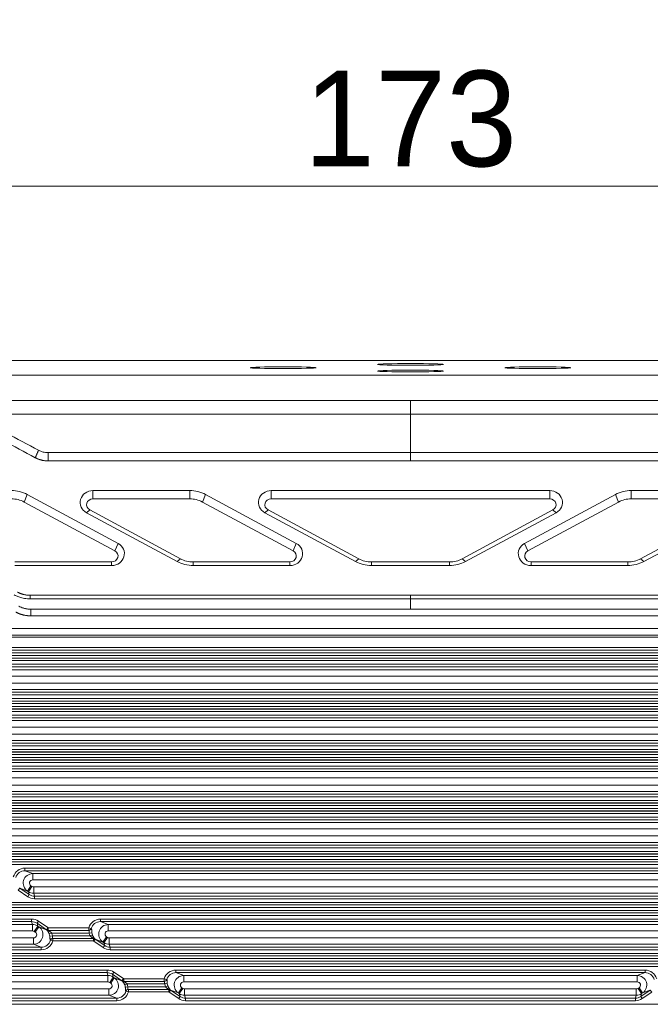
# Model space of a CAD drawing. Header units: millimetres. Extents: x 990 to 1809, y 0 to 562.
# Tile 87 of 256: x 1253 to 1303, y 351 to 428. Entities that reach past the tile are written whole.
import ezdxf

# ---------------------------------------------------------------- set-up
doc = ezdxf.new("R2010")
doc.units = ezdxf.units.MM
doc.layers.get('Defpoints').update_dxf_attribs({"lineweight": 18})
doc.layers.add('1', color=7, linetype='Continuous', true_color=0xffffff)
doc.layers.add('7标注层', color=4, linetype='Continuous', lineweight=18)
doc.styles.add('3.0', font='txt', dxfattribs={"height": 7.5})
doc.dimstyles.new('ISO-3.0', dxfattribs={"dimtxt": 7.5, "dimasz": 7.5, "dimexe": 4.5, "dimexo": 1.5, "dimgap": 1.5, "dimtad": 1, "dimdsep": 46, "dimtxsty": '3.0', "dimcen": 7.5, "dimclrd": 256, "dimclre": 256, "dimclrt": 256, "dimadec": 1, "dimazin": 0, "dimtp": 2e-09, "dimtm": 1.1e-09, "dimtfac": 1, "dimtmove": 0, "dimatfit": 3, "dimfxl": 1, "dimtolj": 1, "dimlwd": -1, "dimlwe": -1, "dimarcsym": 0})

# ---------------------------------------------------------------- blocks, each defined once
blk = doc.blocks.new('*D53')
at = {"layer": '7标注层', "transparency": 16777216}
for p, q in [((1180.42, 401.112), (1180.42, 434.155)), ((1387.42, 400.112), (1387.42, 434.155)), ((1187.92, 429.655), (1379.92, 429.655))]:
    blk.add_line(p, q, dxfattribs=at)
for points in [[(1187.92, 430.905), (1187.92, 428.405), (1180.42, 429.655)], [(1379.92, 430.905), (1379.92, 428.405), (1387.42, 429.655)]]:
    blk.add_solid(points, dxfattribs=at)
at = {"layer": 'Defpoints', "color": 0, "transparency": 16777216}
for p in [(1387.42, 429.655), (1180.42, 399.612), (1387.42, 398.612)]:
    blk.add_point(p, dxfattribs=at)
at = {"layer": '7标注层', "transparency": 16777216, "insert": (1285.183, 434.905), "char_height": 7.5, "attachment_point": 5, "style": '3.0'}
blk.add_mtext('\\A1;207', dxfattribs=at)
blk = doc.blocks.new('*D54')
at = {"layer": '7标注层', "transparency": 16777216}
for p, q in [((1197.421, 393.701), (1197.421, 419.863)), ((1370.421, 392.962), (1370.421, 419.863)), ((1204.921, 415.363), (1362.921, 415.363))]:
    blk.add_line(p, q, dxfattribs=at)
for points in [[(1204.921, 416.613), (1204.921, 414.113), (1197.421, 415.363)], [(1362.921, 416.613), (1362.921, 414.113), (1370.421, 415.363)]]:
    blk.add_solid(points, dxfattribs=at)
at = {"layer": 'Defpoints', "color": 0, "transparency": 16777216}
for p in [(1370.421, 415.363), (1197.421, 392.201), (1370.421, 391.462)]:
    blk.add_point(p, dxfattribs=at)
at = {"layer": '7标注层', "transparency": 16777216, "insert": (1283.921, 420.613), "char_height": 7.5, "attachment_point": 5, "style": '3.0'}
blk.add_mtext('\\A1;173', dxfattribs=at)

msp = doc.modelspace()

# ---------------------------------------------------------------- linework, layer by layer
at = {"layer": '1', "color": 7, "linetype": 'Continuous', "lineweight": 18}
for p, q in [((1183.42, 401.685), (1384.42, 401.685)), ((1384.42, 400.533), (1183.42, 400.533)), ((1384.42, 398.533), (1183.42, 398.533)), ((1283.921, 397.451), (1283.921, 398.533)), ((1253.581, 390.57), (1253.831, 391.155)), ((1253.831, 391.155), (1260.953, 387.322)), ((1258.983, 390.82), (1258.983, 391.467)), ((1258.983, 391.467), (1266.581, 391.467)), ((1266.581, 390.82), (1266.581, 391.467)), ((1267.831, 391.155), (1267.581, 390.57)), ((1267.831, 391.155), (1274.953, 387.322)), ((1272.983, 390.82), (1272.983, 391.467)), ((1272.983, 391.467), (1294.858, 391.467)), ((1292.888, 387.322), (1300.01, 391.155)), ((1294.858, 390.82), (1294.858, 391.467)), ((1300.26, 390.57), (1300.01, 391.155)), ((1301.26, 390.82), (1301.26, 391.467)), ((1301.26, 391.467), (1308.858, 391.467)), ((1253.581, 390.57), (1260.703, 386.737)), ((1258.983, 390.82), (1266.581, 390.82)), ((1267.581, 390.57), (1274.703, 386.737)), ((1272.983, 390.82), (1294.858, 390.82)), ((1293.138, 386.737), (1300.26, 390.57)), ((1301.26, 390.82), (1308.858, 390.82)), ((1258.733, 389.95), (1258.483, 389.728)), ((1265.605, 385.895), (1258.483, 389.728)), ((1265.855, 386.117), (1258.733, 389.95)), ((1272.733, 389.95), (1272.483, 389.728)), ((1279.605, 385.895), (1272.483, 389.728)), ((1279.855, 386.117), (1272.733, 389.95)), ((1295.108, 389.95), (1287.986, 386.117)), ((1295.358, 389.728), (1288.236, 385.895)), ((1295.358, 389.728), (1295.108, 389.95)), ((1309.108, 389.95), (1301.986, 386.117)), ((1309.358, 389.728), (1302.236, 385.895)), ((1260.703, 386.737), (1260.953, 387.322)), ((1274.953, 387.322), (1274.703, 386.737)), ((1293.138, 386.737), (1292.888, 387.322)), ((1260.453, 385.868), (1252.855, 385.868)), ((1260.453, 385.583), (1252.855, 385.583)), ((1260.453, 385.583), (1260.453, 385.868)), ((1265.855, 386.117), (1265.605, 385.895)), ((1274.453, 385.868), (1266.855, 385.868)), ((1266.855, 385.583), (1266.855, 385.868)), ((1274.453, 385.583), (1266.855, 385.583)), ((1274.453, 385.583), (1274.453, 385.868)), ((1279.855, 386.117), (1279.605, 385.895)), ((1286.986, 385.868), (1280.855, 385.868)), ((1280.855, 385.583), (1280.855, 385.868)), ((1286.986, 385.583), (1280.855, 385.583)), ((1286.986, 385.583), (1286.986, 385.868)), ((1288.236, 385.895), (1287.986, 386.117)), ((1300.986, 385.868), (1293.388, 385.868)), ((1293.388, 385.583), (1293.388, 385.868)), ((1300.986, 385.583), (1293.388, 385.583)), ((1300.986, 385.583), (1300.986, 385.868)), ((1302.236, 385.895), (1301.986, 386.117)), ((1254.104, 382.159), (1254.103, 382.156)), ((1254.103, 382.156), (1313.738, 382.156)), ((1313.738, 381.638), (1254.103, 381.638)), ((1244.191, 380.638), (1323.65, 380.638)), ((1244.152, 379.963), (1323.689, 379.963)), ((1323.65, 380.121), (1244.191, 380.121)), ((1217.076, 379.154), (1350.765, 379.154)), ((1350.763, 378.748), (1217.078, 378.748)), ((1217.081, 378.948), (1350.76, 378.948)), ((1350.756, 378.954), (1217.085, 378.954)), ((1217.078, 378.528), (1350.763, 378.528)), ((1350.757, 378.328), (1217.084, 378.328)), ((1217.088, 378.322), (1350.753, 378.322)), ((1350.746, 378.122), (1217.095, 378.122)), ((1229.938, 377.84), (1337.903, 377.84)), ((1337.903, 377.64), (1229.938, 377.64)), ((1230.545, 377.413), (1337.296, 377.413)), ((1337.296, 376.914), (1230.545, 376.914)), ((1230.622, 376.363), (1337.219, 376.363)), ((1337.219, 375.863), (1230.622, 375.863)), ((1230.688, 375.636), (1337.153, 375.636)), ((1350.763, 374.748), (1217.078, 374.748)), ((1217.084, 374.948), (1350.757, 374.948)), ((1350.753, 374.954), (1217.088, 374.954)), ((1217.095, 375.154), (1350.746, 375.154)), ((1337.153, 375.436), (1230.688, 375.436)), ((1217.078, 374.528), (1350.763, 374.528)), ((1350.757, 374.328), (1217.084, 374.328)), ((1217.088, 374.322), (1350.753, 374.322)), ((1350.746, 374.122), (1217.095, 374.122)), ((1235.865, 373.84), (1331.976, 373.84)), ((1331.976, 373.64), (1235.865, 373.64)), ((1236.473, 373.413), (1331.368, 373.413)), ((1331.368, 372.914), (1236.473, 372.914)), ((1236.549, 372.363), (1331.292, 372.363)), ((1331.292, 371.863), (1236.549, 371.863)), ((1217.084, 370.948), (1350.757, 370.948)), ((1350.753, 370.954), (1217.088, 370.954)), ((1217.095, 371.154), (1350.746, 371.154)), ((1236.615, 371.636), (1331.226, 371.636)), ((1331.226, 371.436), (1236.615, 371.436)), ((1350.763, 370.748), (1217.078, 370.748)), ((1217.078, 370.528), (1350.763, 370.528)), ((1350.757, 370.328), (1217.084, 370.328)), ((1217.088, 370.322), (1350.753, 370.322)), ((1350.746, 370.122), (1217.095, 370.122)), ((1241.793, 369.84), (1326.049, 369.84)), ((1326.049, 369.64), (1241.793, 369.64)), ((1242.4, 369.413), (1325.441, 369.413)), ((1325.441, 368.914), (1242.4, 368.914)), ((1242.477, 368.363), (1325.364, 368.363)), ((1325.364, 367.863), (1242.477, 367.863)), ((1217.095, 367.154), (1350.746, 367.154)), ((1242.543, 367.636), (1325.298, 367.636)), ((1325.298, 367.436), (1242.543, 367.436)), ((1350.763, 366.748), (1217.078, 366.748)), ((1217.078, 366.528), (1350.763, 366.528)), ((1217.084, 366.948), (1350.757, 366.948)), ((1350.757, 366.328), (1217.084, 366.328)), ((1350.753, 366.954), (1217.088, 366.954)), ((1217.088, 366.322), (1350.753, 366.322)), ((1350.746, 366.122), (1217.095, 366.122)), ((1247.72, 365.84), (1320.121, 365.84)), ((1320.121, 365.64), (1247.72, 365.64)), ((1248.327, 365.413), (1319.514, 365.413)), ((1319.514, 364.914), (1248.327, 364.914)), ((1248.404, 364.363), (1319.437, 364.363)), ((1217.095, 363.154), (1350.746, 363.154)), ((1319.437, 363.863), (1248.404, 363.863)), ((1248.47, 363.636), (1319.371, 363.636)), ((1319.371, 363.436), (1248.47, 363.436)), ((1350.763, 362.748), (1217.078, 362.748)), ((1217.078, 362.528), (1350.763, 362.528)), ((1217.084, 362.948), (1350.757, 362.948)), ((1350.753, 362.954), (1217.088, 362.954)), ((1350.757, 362.328), (1217.084, 362.328)), ((1217.088, 362.322), (1350.753, 362.322)), ((1350.746, 362.122), (1217.095, 362.122)), ((1253.647, 361.84), (1314.194, 361.84)), ((1253.647, 361.84), (1253.647, 361.64)), ((1314.194, 361.64), (1253.647, 361.64)), ((1253.647, 361.64), (1254.255, 361.413)), ((1254.255, 361.413), (1313.586, 361.413)), ((1254.255, 360.914), (1254.255, 361.413)), ((1313.586, 360.914), (1254.255, 360.914)), ((1253.23, 360.269), (1253.118, 360.103)), ((1253.866, 359.599), (1253.118, 360.103)), ((1253.23, 360.269), (1253.978, 359.765)), ((1253.836, 360.042), (1253.23, 360.269)), ((1254.115, 360.457), (1253.836, 360.042)), ((1254.191, 360.405), (1253.912, 359.991)), ((1254.115, 360.457), (1254.191, 360.405)), ((1254.331, 359.863), (1254.331, 360.363)), ((1254.331, 360.363), (1313.51, 360.363)), ((1253.912, 359.991), (1253.836, 360.042)), ((1253.978, 359.765), (1253.866, 359.599)), ((1253.978, 359.765), (1253.912, 359.991)), ((1254.331, 359.863), (1254.397, 359.636)), ((1313.51, 359.863), (1254.331, 359.863)), ((1254.397, 359.436), (1254.397, 359.636)), ((1254.397, 359.636), (1313.444, 359.636)), ((1313.444, 359.436), (1254.397, 359.436)), ((1350.763, 358.748), (1217.078, 358.748)), ((1217.078, 358.528), (1350.763, 358.528)), ((1217.084, 358.948), (1350.757, 358.948)), ((1350.753, 358.954), (1217.088, 358.954)), ((1217.095, 359.154), (1350.746, 359.154)), ((1350.757, 358.328), (1217.084, 358.328)), ((1217.088, 358.322), (1350.753, 358.322)), ((1350.746, 358.122), (1217.095, 358.122)), ((1219.43, 357.84), (1254.171, 357.84)), ((1254.171, 357.84), (1254.171, 357.64)), ((1259.574, 357.84), (1308.267, 357.84)), ((1259.574, 357.84), (1259.574, 357.64)), ((1254.171, 357.64), (1219.43, 357.64)), ((1221.08, 357.413), (1254.237, 357.413)), ((1254.237, 357.413), (1254.171, 357.64)), ((1254.237, 357.413), (1254.237, 356.914)), ((1254.656, 357.285), (1254.377, 356.871)), ((1254.732, 357.234), (1254.453, 356.82)), ((1254.702, 357.677), (1254.591, 357.512)), ((1255.338, 357.007), (1254.591, 357.512)), ((1254.591, 357.512), (1254.656, 357.285)), ((1254.656, 357.285), (1254.732, 357.234)), ((1254.702, 357.677), (1255.45, 357.173)), ((1254.732, 357.234), (1255.338, 357.007)), ((1255.45, 357.173), (1255.338, 357.007)), ((1255.477, 357.154), (1255.359, 356.992)), ((1255.477, 357.154), (1258.658, 357.154)), ((1255.477, 357.154), (1255.477, 356.954)), ((1258.848, 357.1), (1258.658, 357.154)), ((1258.658, 357.154), (1258.658, 356.954)), ((1258.848, 357.1), (1258.865, 357.093)), ((1308.267, 357.64), (1259.574, 357.64)), ((1259.574, 357.64), (1260.182, 357.413)), ((1260.182, 357.413), (1307.659, 357.413)), ((1260.182, 356.914), (1260.182, 357.413)), ((1254.237, 356.914), (1221.08, 356.914)), ((1221.08, 356.363), (1254.314, 356.363)), ((1254.314, 355.863), (1254.314, 356.363)), ((1254.453, 356.82), (1254.377, 356.871)), ((1258.658, 356.954), (1255.477, 356.954)), ((1255.477, 356.948), (1258.675, 356.948)), ((1255.74, 356.748), (1255.554, 356.677)), ((1255.796, 356.528), (1255.599, 356.502)), ((1258.7, 356.748), (1255.74, 356.748)), ((1255.796, 356.528), (1258.756, 356.528)), ((1255.82, 356.328), (1255.837, 356.322)), ((1259.019, 356.328), (1255.82, 356.328)), ((1255.837, 356.122), (1255.837, 356.322)), ((1255.837, 356.322), (1259.019, 356.322)), ((1258.675, 356.948), (1258.658, 356.954)), ((1258.896, 356.774), (1258.7, 356.748)), ((1258.941, 356.599), (1258.756, 356.528)), ((1259.019, 356.122), (1259.019, 356.322)), ((1259.136, 356.284), (1259.019, 356.122)), ((1259.157, 356.269), (1259.046, 356.103)), ((1259.157, 356.269), (1259.905, 355.765)), ((1259.763, 356.042), (1259.157, 356.269)), ((1260.043, 356.457), (1259.763, 356.042)), ((1260.119, 356.405), (1259.839, 355.991)), ((1260.043, 356.457), (1260.119, 356.405)), ((1307.659, 356.914), (1260.182, 356.914)), ((1260.258, 356.363), (1307.583, 356.363)), ((1260.258, 355.863), (1260.258, 356.363)), ((1219.43, 355.636), (1254.921, 355.636)), ((1254.921, 355.436), (1219.43, 355.436)), ((1254.314, 355.863), (1221.08, 355.863)), ((1254.921, 355.636), (1254.314, 355.863)), ((1254.921, 355.436), (1254.921, 355.636)), ((1255.647, 356.176), (1255.63, 356.183)), ((1255.837, 356.122), (1255.647, 356.176)), ((1259.019, 356.122), (1255.837, 356.122)), ((1259.793, 355.599), (1259.046, 356.103)), ((1259.839, 355.991), (1259.763, 356.042)), ((1259.905, 355.765), (1259.793, 355.599)), ((1259.905, 355.765), (1259.839, 355.991)), ((1260.258, 355.863), (1260.325, 355.636)), ((1307.583, 355.863), (1260.258, 355.863)), ((1260.325, 355.436), (1260.325, 355.636)), ((1260.325, 355.636), (1307.516, 355.636)), ((1307.516, 355.436), (1260.325, 355.436)), ((1350.763, 354.748), (1217.078, 354.748)), ((1217.084, 354.948), (1350.757, 354.948)), ((1350.753, 354.954), (1217.088, 354.954)), ((1217.095, 355.154), (1350.746, 355.154)), ((1217.078, 354.528), (1350.763, 354.528)), ((1350.757, 354.328), (1217.084, 354.328)), ((1217.088, 354.322), (1350.753, 354.322)), ((1350.746, 354.122), (1217.095, 354.122)), ((1219.43, 353.84), (1260.098, 353.84)), ((1260.098, 353.64), (1219.43, 353.64)), ((1221.08, 353.413), (1260.164, 353.413)), ((1260.098, 353.84), (1260.098, 353.64)), ((1260.164, 353.413), (1260.098, 353.64)), ((1260.164, 353.413), (1260.164, 352.914)), ((1260.584, 353.285), (1260.304, 352.871)), ((1260.66, 353.234), (1260.38, 352.82)), ((1260.63, 353.677), (1260.518, 353.512)), ((1261.265, 353.007), (1260.518, 353.512)), ((1260.518, 353.512), (1260.584, 353.285)), ((1260.584, 353.285), (1260.66, 353.234)), ((1260.63, 353.677), (1261.377, 353.173)), ((1260.66, 353.234), (1261.265, 353.007)), ((1261.377, 353.173), (1261.265, 353.007)), ((1261.404, 353.154), (1261.287, 352.992)), ((1261.404, 353.154), (1264.585, 353.154)), ((1261.404, 353.154), (1261.404, 352.954)), ((1264.585, 353.154), (1264.585, 352.954)), ((1264.776, 353.1), (1264.585, 353.154)), ((1265.502, 353.84), (1302.339, 353.84)), ((1265.502, 353.84), (1265.502, 353.64)), ((1302.339, 353.64), (1265.502, 353.64)), ((1265.502, 353.64), (1266.109, 353.413)), ((1266.109, 353.413), (1301.732, 353.413)), ((1266.109, 352.914), (1266.109, 353.413)), ((1301.732, 353.413), (1302.339, 353.64)), ((1301.732, 352.914), (1301.732, 353.413)), ((1302.339, 353.84), (1302.339, 353.64)), ((1260.164, 352.914), (1221.08, 352.914)), ((1221.08, 352.363), (1260.241, 352.363)), ((1260.241, 351.863), (1260.241, 352.363)), ((1260.38, 352.82), (1260.304, 352.871)), ((1264.585, 352.954), (1261.404, 352.954)), ((1261.404, 352.948), (1264.602, 352.948)), ((1261.667, 352.748), (1261.482, 352.677)), ((1261.723, 352.528), (1261.526, 352.502)), ((1264.627, 352.748), (1261.667, 352.748)), ((1261.723, 352.528), (1264.683, 352.528)), ((1261.748, 352.328), (1261.765, 352.322)), ((1264.946, 352.328), (1261.748, 352.328)), ((1264.602, 352.948), (1264.585, 352.954)), ((1264.824, 352.774), (1264.627, 352.748)), ((1264.868, 352.599), (1264.683, 352.528)), ((1264.776, 353.1), (1264.793, 353.093)), ((1265.97, 352.457), (1265.69, 352.042)), ((1266.046, 352.405), (1265.766, 351.991)), ((1265.97, 352.457), (1266.046, 352.405)), ((1301.732, 352.914), (1266.109, 352.914)), ((1266.186, 352.363), (1301.655, 352.363)), ((1266.186, 351.863), (1266.186, 352.363)), ((1301.655, 351.863), (1301.655, 352.363)), ((1301.795, 352.405), (1301.871, 352.457)), ((1302.075, 351.991), (1301.795, 352.405)), ((1302.151, 352.042), (1301.871, 352.457)), ((1219.43, 351.636), (1260.849, 351.636)), ((1260.241, 351.863), (1221.08, 351.863)), ((1260.849, 351.636), (1260.241, 351.863)), ((1260.849, 351.436), (1260.849, 351.636)), ((1261.574, 352.176), (1261.557, 352.183)), ((1261.765, 352.122), (1261.574, 352.176)), ((1261.765, 352.122), (1261.765, 352.322)), ((1261.765, 352.322), (1264.946, 352.322)), ((1264.946, 352.122), (1261.765, 352.122)), ((1264.946, 352.122), (1264.946, 352.322)), ((1265.063, 352.284), (1264.946, 352.122)), ((1265.085, 352.269), (1264.973, 352.103)), ((1265.72, 351.599), (1264.973, 352.103)), ((1265.085, 352.269), (1265.832, 351.765)), ((1265.69, 352.042), (1265.085, 352.269)), ((1265.766, 351.991), (1265.69, 352.042)), ((1265.832, 351.765), (1265.72, 351.599)), ((1265.832, 351.765), (1265.766, 351.991)), ((1266.186, 351.863), (1266.252, 351.636)), ((1301.655, 351.863), (1266.186, 351.863)), ((1266.252, 351.436), (1266.252, 351.636)), ((1266.252, 351.636), (1301.589, 351.636)), ((1301.589, 351.636), (1301.655, 351.863)), ((1301.589, 351.436), (1301.589, 351.636)), ((1302.009, 351.765), (1302.756, 352.269)), ((1302.075, 351.991), (1302.009, 351.765)), ((1302.121, 351.599), (1302.009, 351.765)), ((1302.151, 352.042), (1302.075, 351.991)), ((1302.868, 352.103), (1302.121, 351.599)), ((1302.756, 352.269), (1302.151, 352.042)), ((1302.868, 352.103), (1302.756, 352.269)), ((1217.095, 351.154), (1350.746, 351.154)), ((1260.849, 351.436), (1219.43, 351.436)), ((1301.589, 351.436), (1266.252, 351.436))]:
    msp.add_line(p, q, dxfattribs=at)
for centre in [(1273.92, 401.109), (1283.92, 401.37), (1293.92, 401.109), (1283.92, 400.847)]:
    msp.add_ellipse(centre, major_axis=(2.6, 0), ratio=0.026177, dxfattribs=at)
for centre, major_axis, ratio, start_param, end_param in [((1252.581, 389.137), (2.5, 0), 0.932005, 1.047198, 1.570796), ((1258.983, 390.535), (1, 0), 0.932005, 1.570796, 4.18879), ((1266.581, 389.137), (2.5, 0), 0.932005, 1.047198, 1.570796), ((1272.983, 390.535), (1, 0), 0.932005, 1.570796, 4.18879), ((1294.858, 390.535), (1, 0), 0.932005, 5.235988, 7.853982), ((1301.26, 389.137), (2.5, 0), 0.932005, 1.570796, 2.094395), ((1252.581, 388.956), (-2, 0), 0.932005, 4.18879, 4.712389), ((1258.983, 390.354), (-0.5, 0), 0.932005, 4.712389, 7.330383), ((1266.581, 388.956), (-2, 0), 0.932005, 4.18879, 4.712389), ((1272.983, 390.354), (-0.5, 0), 0.932005, 4.712389, 7.330383), ((1294.858, 390.354), (-0.5, 0), 0.932005, 2.094395, 4.712389), ((1301.26, 388.956), (-2, 0), 0.932005, 4.712389, 5.235988), ((1260.453, 386.515), (1, 0), 0.932005, 4.712389, 7.330383), ((1274.453, 386.515), (1, 0), 0.932005, 4.712389, 7.330383), ((1293.388, 386.515), (1, 0), 0.932005, 2.094395, 4.712389), ((1260.453, 386.334), (-0.5, 0), 0.932005, 1.570796, 4.18879), ((1274.453, 386.334), (-0.5, 0), 0.932005, 1.570796, 4.18879), ((1293.388, 386.334), (-0.5, 0), 0.932005, 5.235988, 7.853982), ((1266.855, 387.913), (2.5, 0), 0.932005, 4.18879, 4.712389), ((1266.855, 387.732), (-2, 0), 0.932005, 1.047198, 1.570796), ((1280.855, 387.913), (2.5, 0), 0.932005, 4.18879, 4.712389), ((1280.855, 387.732), (-2, 0), 0.932005, 1.047198, 1.570796), ((1286.986, 387.732), (-2, 0), 0.932005, 1.570796, 2.094395), ((1286.986, 387.913), (2.5, 0), 0.932005, 4.712389, 5.235988), ((1300.986, 387.732), (-2, 0), 0.932005, 1.570796, 2.094395), ((1300.986, 387.913), (2.5, 0), 0.932005, 4.712389, 5.235988), ((1253.654, 360.889), (-0.9, 0.337), 0.988999, 5.074026, 6.36201), ((1253.654, 360.889), (-0.714, 0.267), 0.983262, 5.074026, 6.36201), ((1254.256, 360.663), (0.263, 0.702), 0.996374, 0.361637, 2.903416), ((1254.256, 360.663), (-0.237, 0.089), 0.988999, 5.074026, 7.615805), ((1253.654, 360.889), (-0.714, 0.267), 0.983263, 1.29858, 1.332601), ((1254.331, 360.613), (0.07, -0.24), 0.998514, 5.407425, 6.000736), ((1254.396, 360.388), (0.266, -0.914), 0.998514, 5.407425, 6.000736), ((1254.331, 360.613), (0.72, 0.209), 0.999505, 3.836629, 4.42994), ((1254.396, 360.388), (-0.21, 0.722), 0.997724, 2.265832, 2.859144), ((1254.172, 356.889), (-0.266, 0.914), 0.998514, 5.407425, 6.000736), ((1259.581, 356.889), (-0.9, 0.337), 0.988999, 5.074026, 6.36201), ((1254.172, 356.889), (-0.21, 0.722), 0.997724, 5.407425, 6.000736), ((1254.237, 356.663), (0.72, 0.209), 0.999505, 0.695036, 1.288347), ((1254.312, 356.613), (0.263, 0.702), 0.996374, 3.50323, 6.045009), ((1254.914, 356.388), (-0.714, 0.267), 0.983261, 4.440197, 4.474218), ((1253.89, 356.771), (1.476, 0.238), 0.094823, 6.153783, 6.175949), ((1255.477, 357.148), (-0.2, 0.008), 0.998628, 0.960413, 1.609014), ((1255.477, 357.154), (-0.199, -0.017), 0.99862, 0.858898, 1.485669), ((1254.914, 356.388), (0.9, -0.337), 0.988999, 1.298599, 1.33262), ((1258.658, 357.154), (-0.07, -0.187), 0.988999, 0.361637, 1.649621), ((1258.675, 357.148), (-0.07, -0.187), 0.988999, 0.361637, 1.649621), ((1259.581, 356.889), (-0.714, 0.267), 0.983262, 5.074026, 6.36201), ((1260.184, 356.663), (0.263, 0.702), 0.996374, 0.361637, 2.903416), ((1254.237, 356.663), (-0.07, 0.24), 0.998514, 5.407425, 6.000736), ((1254.312, 356.613), (0.237, -0.089), 0.988999, 5.074026, 7.615805), ((1253.89, 356.571), (1.586, 0.391), 0.171067, 6.234061, 6.256227), ((1254.844, 356.414), (-0.714, 0.267), 0.983262, 3.623478, 3.862569), ((1255.82, 356.128), (-0.07, -0.187), 0.988999, 3.50323, 4.791214), ((1255.837, 356.122), (-0.07, -0.187), 0.988999, 3.50323, 4.791214), ((1254.844, 356.414), (0.9, -0.337), 0.988999, 0.481886, 0.720976), ((1259.651, 356.862), (-0.9, 0.337), 0.988999, 0.481886, 0.720976), ((1259.651, 356.862), (-0.714, 0.267), 0.983262, 0.481886, 0.720976), ((1260.606, 356.705), (1.586, 0.391), 0.171067, 3.092468, 3.114635), ((1259.019, 356.128), (-0.2, 0.008), 0.998628, 4.102006, 4.750607), ((1259.019, 356.122), (-0.199, -0.017), 0.99862, 4.00049, 4.627262), ((1260.606, 356.505), (1.476, 0.238), 0.094823, 3.01219, 3.034356), ((1259.581, 356.889), (-0.714, 0.267), 0.983262, 1.298587, 1.332608), ((1260.184, 356.663), (-0.237, 0.089), 0.988999, 5.074026, 7.615805), ((1260.258, 356.613), (0.07, -0.24), 0.998514, 5.407425, 6.000736), ((1254.914, 356.388), (-0.714, 0.267), 0.983262, 1.932434, 3.220417), ((1254.914, 356.388), (0.9, -0.337), 0.988999, 5.074026, 6.36201), ((1259.581, 356.889), (-0.9, 0.337), 0.988999, 1.298599, 1.33262), ((1260.324, 356.388), (0.266, -0.914), 0.998514, 5.407425, 6.000736), ((1260.258, 356.613), (0.72, 0.209), 0.999505, 3.836629, 4.42994), ((1260.324, 356.388), (-0.21, 0.722), 0.997724, 2.265832, 2.859144), ((1260.099, 352.889), (-0.266, 0.914), 0.998514, 5.407425, 6.000736), ((1260.099, 352.889), (-0.21, 0.722), 0.997724, 5.407425, 6.000736), ((1260.165, 352.663), (0.72, 0.209), 0.999505, 0.695036, 1.288347), ((1260.239, 352.613), (0.263, 0.702), 0.996374, 3.50323, 6.045009), ((1260.842, 352.388), (0.9, -0.337), 0.988999, 1.298599, 1.33262), ((1265.509, 352.889), (-0.9, 0.337), 0.988999, 5.074026, 6.36201), ((1265.509, 352.889), (-0.714, 0.267), 0.983262, 5.074026, 6.36201), ((1266.111, 352.663), (0.263, 0.702), 0.996374, 0.361637, 2.903416), ((1301.73, 352.663), (-0.263, 0.702), 0.996374, 3.379769, 5.921548), ((1302.332, 352.889), (0.9, 0.337), 0.988999, 6.204361, 7.492344), ((1302.332, 352.889), (0.714, 0.267), 0.983262, 6.204361, 7.492344), ((1260.165, 352.663), (-0.07, 0.24), 0.998514, 5.407425, 6.000736), ((1260.239, 352.613), (0.237, -0.089), 0.988999, 5.074026, 7.615805), ((1260.842, 352.388), (-0.714, 0.267), 0.98326, 4.44022, 4.474241), ((1259.817, 352.771), (1.476, 0.238), 0.094824, 6.153781, 6.175948), ((1261.404, 353.148), (-0.2, 0.008), 0.998628, 0.960413, 1.609014), ((1261.404, 353.154), (-0.199, -0.017), 0.99862, 0.858898, 1.485669), ((1259.817, 352.571), (1.586, 0.391), 0.171068, 6.234061, 6.256227), ((1260.772, 352.414), (-0.714, 0.267), 0.983262, 3.623478, 3.862569), ((1261.748, 352.128), (-0.07, -0.187), 0.988999, 3.50323, 4.791214), ((1260.772, 352.414), (0.9, -0.337), 0.988999, 0.481886, 0.720976), ((1264.585, 353.154), (-0.07, -0.187), 0.988999, 0.361637, 1.649621), ((1264.602, 353.148), (-0.07, -0.187), 0.988999, 0.361637, 1.649621), ((1265.579, 352.862), (-0.9, 0.337), 0.988999, 0.481886, 0.720976), ((1265.579, 352.862), (-0.714, 0.267), 0.983262, 0.481886, 0.720976), ((1266.533, 352.705), (1.586, 0.391), 0.171067, 3.092468, 3.114635), ((1264.946, 352.128), (-0.2, 0.008), 0.998628, 4.102006, 4.750607), ((1266.111, 352.663), (-0.237, 0.089), 0.988999, 5.074026, 7.615805), ((1266.186, 352.613), (0.07, -0.24), 0.998514, 5.407425, 6.000736), ((1301.655, 352.613), (-0.07, -0.24), 0.998514, 0.282449, 0.87576), ((1301.73, 352.663), (0.237, 0.089), 0.988999, 4.950565, 7.492344), ((1260.842, 352.388), (-0.714, 0.267), 0.983262, 1.932434, 3.220417), ((1260.842, 352.388), (0.9, -0.337), 0.988999, 5.074026, 6.36201), ((1261.765, 352.122), (-0.07, -0.187), 0.988999, 3.50323, 4.791214), ((1264.946, 352.122), (-0.199, -0.017), 0.99862, 4.00049, 4.627262), ((1265.509, 352.889), (-0.9, 0.337), 0.988999, 1.298599, 1.33262), ((1266.533, 352.505), (1.476, 0.238), 0.094824, 3.012189, 3.034355), ((1265.509, 352.889), (-0.714, 0.267), 0.983262, 1.298599, 1.33262), ((1266.251, 352.388), (0.266, -0.914), 0.998514, 5.407425, 6.000736), ((1266.186, 352.613), (0.72, 0.209), 0.999505, 3.836629, 4.42994), ((1266.251, 352.388), (-0.21, 0.722), 0.997724, 2.265832, 2.859144), ((1301.59, 352.388), (0.21, 0.722), 0.997724, 3.424042, 4.017353), ((1301.59, 352.388), (-0.266, -0.914), 0.998514, 0.282449, 0.87576), ((1301.655, 352.613), (-0.72, 0.209), 0.999505, 1.853245, 2.446557)]:
    msp.add_ellipse(centre, major_axis=major_axis, ratio=ratio, start_param=start_param, end_param=end_param, dxfattribs=at)
for points, knots in [([(1283.921, 397.451), (1270.312, 397.451), (1256.703, 397.451), (1236.289, 397.451), (1229.485, 397.451), (1219.278, 397.451), (1215.876, 397.451), (1210.773, 397.451), (1209.072, 397.451), (1206.52, 397.451), (1205.669, 397.451), (1204.606, 397.451), (1204.394, 397.451), (1204.075, 397.451), (1203.968, 397.451), (1203.809, 397.451), (1203.756, 397.451), (1203.676, 397.451), (1203.649, 397.451), (1203.616, 397.451), (1203.61, 397.451), (1203.596, 397.451), (1203.583, 397.45), (1203.57, 397.448), (1203.556, 397.447), (1203.55, 397.445), (1203.53, 397.442), (1203.517, 397.44), (1203.49, 397.437), (1203.477, 397.435), (1203.437, 397.43), (1203.41, 397.427), (1203.331, 397.418), (1203.277, 397.412), (1203.118, 397.394), (1203.012, 397.383), (1202.693, 397.353), (1202.48, 397.336), (1202.268, 397.32)], [0, 0, 0, 0, 0.5, 0.5, 0.75, 0.75, 0.875, 0.875, 0.9375, 0.9375, 0.96875, 0.96875, 0.976562, 0.976562, 0.980469, 0.980469, 0.982422, 0.982422, 0.983398, 0.983398, 0.983643, 0.983643, 0.983887, 0.984131, 0.984131, 0.984375, 0.984375, 0.984863, 0.984863, 0.985352, 0.985352, 0.986328, 0.986328, 0.988281, 0.988281, 0.992187, 0.992187, 1, 1, 1, 1]), ([(1365.573, 397.32), (1365.361, 397.336), (1365.149, 397.353), (1364.83, 397.383), (1364.724, 397.394), (1364.565, 397.412), (1364.512, 397.418), (1364.432, 397.427), (1364.405, 397.43), (1364.366, 397.435), (1364.352, 397.437), (1364.326, 397.44), (1364.312, 397.442), (1364.293, 397.445), (1364.286, 397.446), (1364.273, 397.448), (1364.259, 397.45), (1364.246, 397.45), (1364.233, 397.451), (1364.226, 397.451), (1364.193, 397.451), (1364.113, 397.451), (1364.034, 397.451), (1363.874, 397.451), (1363.768, 397.451), (1363.449, 397.451), (1363.236, 397.451), (1362.173, 397.451), (1361.322, 397.451), (1358.771, 397.451), (1357.069, 397.451), (1351.966, 397.451), (1341.759, 397.451), (1317.943, 397.451), (1297.53, 397.451), (1283.921, 397.451)], [0, 0, 0, 0, 0.007813, 0.007813, 0.011719, 0.011719, 0.013672, 0.013672, 0.014648, 0.014648, 0.015137, 0.015137, 0.015625, 0.015625, 0.015869, 0.015869, 0.016113, 0.016357, 0.016357, 0.016602, 0.016602, 0.017578, 0.019531, 0.019531, 0.023438, 0.023438, 0.03125, 0.03125, 0.0625, 0.0625, 0.125, 0.125, 0.25, 0.5, 1, 1, 1, 1]), ([(1254.706, 394.631), (1254.745, 394.612), (1254.822, 394.573), (1254.943, 394.527), (1255.089, 394.484), (1255.261, 394.451), (1255.391, 394.446), (1255.456, 394.444)], [0, 0, 0, 0, 0.167278, 0.333962, 0.501364, 0.750905, 1, 1, 1, 1]), ([(1254.051, 382.968), (1253.979, 382.97), (1253.834, 382.973), (1253.618, 383), (1253.37, 383.052), (1253.092, 383.137), (1252.898, 383.233), (1252.801, 383.28)], [0, 0, 0, 0, 0.166319, 0.332133, 0.498835, 0.749498, 1, 1, 1, 1]), ([(1283.921, 382.968), (1274.186, 382.968), (1264.23, 382.968), (1254.274, 382.968), (1254.051, 382.968)], [0, 0, 0, 0, 0.977671, 1, 1, 1, 1]), ([(1313.79, 382.968), (1313.567, 382.968), (1303.611, 382.968), (1293.655, 382.968), (1283.921, 382.968)], [0, 0, 0, 0, 0.022329, 1, 1, 1, 1]), ([(1253.165, 382.39), (1253.223, 382.361), (1253.34, 382.303), (1253.525, 382.238), (1253.714, 382.191), (1253.908, 382.161), (1254.038, 382.157), (1254.103, 382.156)], [0, 0, 0, 0, 0.200004, 0.400002, 0.599998, 0.799996, 1, 1, 1, 1]), ([(1253.166, 382.396), (1253.238, 382.357), (1253.384, 382.29), (1253.538, 382.24), (1253.656, 382.21), (1253.696, 382.201), (1253.756, 382.19), (1253.777, 382.186), (1253.817, 382.18), (1253.838, 382.177), (1253.939, 382.164), (1254.021, 382.159), (1254.104, 382.159)], [0, 0, 0, 0, 0.25, 0.5, 0.5, 0.625, 0.625, 0.6875, 0.6875, 0.75, 0.75, 1, 1, 1, 1]), ([(1254.104, 382.159), (1254.427, 382.159), (1264.366, 382.159), (1274.305, 382.159), (1283.921, 382.159)], [0, 0, 0, 0, 0.032538, 1, 1, 1, 1]), ([(1283.921, 382.159), (1293.536, 382.159), (1303.475, 382.159), (1313.414, 382.159), (1313.737, 382.159)], [0, 0, 0, 0, 0.967462, 1, 1, 1, 1]), ([(1255.554, 356.677), (1255.546, 356.699), (1255.536, 356.721), (1255.521, 356.753), (1255.516, 356.764), (1255.505, 356.784), (1255.5, 356.793), (1255.484, 356.822), (1255.473, 356.839), (1255.457, 356.864), (1255.451, 356.872), (1255.441, 356.887), (1255.435, 356.894), (1255.42, 356.914), (1255.41, 356.926), (1255.396, 356.942), (1255.392, 356.947), (1255.384, 356.956), (1255.376, 356.964), (1255.37, 356.971), (1255.364, 356.977), (1255.362, 356.979), (1255.357, 356.985), (1255.355, 356.988), (1255.356, 356.989)], [0, 0, 0, 0, 0.125, 0.125, 0.1875, 0.1875, 0.25, 0.25, 0.375, 0.375, 0.4375, 0.4375, 0.5, 0.5, 0.625, 0.625, 0.6875, 0.6875, 0.75, 0.8125, 0.8125, 0.875, 0.875, 1, 1, 1, 1]), ([(1258.865, 357.093), (1258.869, 357.092), (1258.871, 357.09), (1258.875, 357.083), (1258.876, 357.081), (1258.878, 357.075), (1258.878, 357.072), (1258.88, 357.061), (1258.881, 357.052), (1258.883, 357.031), (1258.883, 357.018), (1258.884, 356.998), (1258.884, 356.991), (1258.884, 356.975), (1258.884, 356.967), (1258.885, 356.942), (1258.885, 356.924), (1258.886, 356.894), (1258.887, 356.884), (1258.888, 356.863), (1258.889, 356.841), (1258.891, 356.819), (1258.894, 356.797), (1258.895, 356.785), (1258.896, 356.774)], [0, 0, 0, 0, 0.125, 0.125, 0.1875, 0.1875, 0.25, 0.25, 0.375, 0.375, 0.5, 0.5, 0.5625, 0.5625, 0.625, 0.625, 0.75, 0.75, 0.8125, 0.8125, 0.875, 0.9375, 0.9375, 1, 1, 1, 1]), ([(1255.477, 356.948), (1255.477, 356.948), (1255.478, 356.947), (1255.482, 356.944), (1255.484, 356.944), (1255.487, 356.942), (1255.489, 356.941), (1255.495, 356.937), (1255.5, 356.935), (1255.511, 356.93), (1255.516, 356.927), (1255.527, 356.921), (1255.533, 356.918), (1255.545, 356.911), (1255.552, 356.907), (1255.57, 356.896), (1255.583, 356.889), (1255.608, 356.872), (1255.621, 356.862), (1255.646, 356.843), (1255.659, 356.833), (1255.683, 356.811), (1255.695, 356.799), (1255.718, 356.775), (1255.729, 356.762), (1255.74, 356.748)], [0, 0, 0, 0, 0.0625, 0.0625, 0.09375, 0.09375, 0.125, 0.125, 0.1875, 0.1875, 0.25, 0.25, 0.3125, 0.3125, 0.375, 0.375, 0.5, 0.5, 0.625, 0.625, 0.75, 0.75, 0.875, 0.875, 1, 1, 1, 1]), ([(1255.63, 356.183), (1255.627, 356.184), (1255.624, 356.187), (1255.621, 356.193), (1255.62, 356.196), (1255.618, 356.201), (1255.617, 356.205), (1255.615, 356.216), (1255.614, 356.225), (1255.613, 356.246), (1255.612, 356.258), (1255.612, 356.278), (1255.612, 356.286), (1255.611, 356.301), (1255.611, 356.309), (1255.611, 356.334), (1255.61, 356.353), (1255.609, 356.382), (1255.609, 356.392), (1255.608, 356.413), (1255.606, 356.435), (1255.604, 356.457), (1255.602, 356.48), (1255.601, 356.491), (1255.599, 356.502)], [0, 0, 0, 0, 0.125, 0.125, 0.1875, 0.1875, 0.25, 0.25, 0.375, 0.375, 0.5, 0.5, 0.5625, 0.5625, 0.625, 0.625, 0.75, 0.75, 0.8125, 0.8125, 0.875, 0.9375, 0.9375, 1, 1, 1, 1]), ([(1255.796, 356.528), (1255.799, 356.515), (1255.801, 356.503), (1255.804, 356.485), (1255.805, 356.478), (1255.806, 356.466), (1255.807, 356.46), (1255.808, 356.442), (1255.808, 356.431), (1255.808, 356.41), (1255.807, 356.399), (1255.807, 356.381), (1255.806, 356.373), (1255.806, 356.361), (1255.806, 356.358), (1255.807, 356.352), (1255.807, 356.349), (1255.808, 356.341), (1255.81, 356.337), (1255.814, 356.331), (1255.817, 356.329), (1255.82, 356.328)], [0, 0, 0, 0, 0.125, 0.125, 0.1875, 0.1875, 0.25, 0.25, 0.375, 0.375, 0.5, 0.5, 0.625, 0.625, 0.6875, 0.6875, 0.75, 0.75, 0.875, 0.875, 1, 1, 1, 1]), ([(1258.7, 356.748), (1258.697, 356.761), (1258.694, 356.773), (1258.691, 356.792), (1258.691, 356.798), (1258.689, 356.81), (1258.689, 356.816), (1258.688, 356.834), (1258.688, 356.845), (1258.688, 356.867), (1258.688, 356.877), (1258.689, 356.895), (1258.689, 356.904), (1258.689, 356.915), (1258.689, 356.918), (1258.689, 356.925), (1258.688, 356.928), (1258.687, 356.935), (1258.686, 356.94), (1258.681, 356.946), (1258.679, 356.947), (1258.675, 356.948)], [0, 0, 0, 0, 0.125, 0.125, 0.1875, 0.1875, 0.25, 0.25, 0.375, 0.375, 0.5, 0.5, 0.625, 0.625, 0.6875, 0.6875, 0.75, 0.75, 0.875, 0.875, 1, 1, 1, 1]), ([(1259.019, 356.328), (1259.019, 356.329), (1259.017, 356.33), (1259.013, 356.332), (1259.012, 356.333), (1259.008, 356.334), (1259.006, 356.335), (1259, 356.339), (1258.995, 356.341), (1258.985, 356.347), (1258.98, 356.349), (1258.968, 356.355), (1258.962, 356.359), (1258.95, 356.365), (1258.944, 356.369), (1258.925, 356.38), (1258.913, 356.388), (1258.887, 356.405), (1258.875, 356.414), (1258.849, 356.433), (1258.837, 356.443), (1258.812, 356.465), (1258.8, 356.477), (1258.777, 356.501), (1258.766, 356.514), (1258.756, 356.528)], [0, 0, 0, 0, 0.0625, 0.0625, 0.09375, 0.09375, 0.125, 0.125, 0.1875, 0.1875, 0.25, 0.25, 0.3125, 0.3125, 0.375, 0.375, 0.5, 0.5, 0.625, 0.625, 0.75, 0.75, 0.875, 0.875, 1, 1, 1, 1]), ([(1258.941, 356.599), (1258.95, 356.577), (1258.959, 356.555), (1258.975, 356.523), (1258.98, 356.513), (1258.99, 356.493), (1258.996, 356.483), (1259.012, 356.455), (1259.022, 356.437), (1259.039, 356.412), (1259.044, 356.405), (1259.055, 356.39), (1259.06, 356.383), (1259.076, 356.363), (1259.086, 356.351), (1259.099, 356.335), (1259.104, 356.33), (1259.112, 356.321), (1259.119, 356.312), (1259.126, 356.306), (1259.131, 356.3), (1259.133, 356.297), (1259.139, 356.291), (1259.14, 356.288), (1259.139, 356.288)], [0, 0, 0, 0, 0.125, 0.125, 0.1875, 0.1875, 0.25, 0.25, 0.375, 0.375, 0.4375, 0.4375, 0.5, 0.5, 0.625, 0.625, 0.6875, 0.6875, 0.75, 0.8125, 0.8125, 0.875, 0.875, 1, 1, 1, 1]), ([(1261.482, 352.677), (1261.473, 352.699), (1261.463, 352.721), (1261.448, 352.753), (1261.443, 352.764), (1261.433, 352.784), (1261.427, 352.793), (1261.411, 352.822), (1261.4, 352.839), (1261.384, 352.864), (1261.379, 352.872), (1261.368, 352.887), (1261.363, 352.894), (1261.347, 352.914), (1261.337, 352.926), (1261.323, 352.942), (1261.319, 352.947), (1261.311, 352.956), (1261.303, 352.964), (1261.297, 352.971), (1261.292, 352.977), (1261.289, 352.979), (1261.284, 352.985), (1261.283, 352.988), (1261.283, 352.989)], [0, 0, 0, 0, 0.125, 0.125, 0.1875, 0.1875, 0.25, 0.25, 0.375, 0.375, 0.4375, 0.4375, 0.5, 0.5, 0.625, 0.625, 0.6875, 0.6875, 0.75, 0.8125, 0.8125, 0.875, 0.875, 1, 1, 1, 1]), ([(1261.404, 352.948), (1261.404, 352.948), (1261.406, 352.947), (1261.409, 352.944), (1261.411, 352.944), (1261.414, 352.942), (1261.416, 352.941), (1261.423, 352.937), (1261.428, 352.935), (1261.438, 352.93), (1261.443, 352.927), (1261.455, 352.921), (1261.461, 352.918), (1261.473, 352.911), (1261.479, 352.907), (1261.497, 352.896), (1261.51, 352.889), (1261.535, 352.872), (1261.548, 352.862), (1261.574, 352.843), (1261.586, 352.833), (1261.61, 352.811), (1261.622, 352.799), (1261.646, 352.775), (1261.657, 352.762), (1261.667, 352.748)], [0, 0, 0, 0, 0.0625, 0.0625, 0.09375, 0.09375, 0.125, 0.125, 0.1875, 0.1875, 0.25, 0.25, 0.3125, 0.3125, 0.375, 0.375, 0.5, 0.5, 0.625, 0.625, 0.75, 0.75, 0.875, 0.875, 1, 1, 1, 1]), ([(1261.557, 352.183), (1261.554, 352.184), (1261.552, 352.187), (1261.548, 352.193), (1261.547, 352.196), (1261.545, 352.201), (1261.545, 352.205), (1261.542, 352.216), (1261.541, 352.225), (1261.54, 352.246), (1261.54, 352.258), (1261.539, 352.278), (1261.539, 352.286), (1261.539, 352.301), (1261.539, 352.309), (1261.538, 352.334), (1261.538, 352.353), (1261.537, 352.382), (1261.536, 352.392), (1261.535, 352.413), (1261.534, 352.435), (1261.532, 352.457), (1261.529, 352.48), (1261.528, 352.491), (1261.526, 352.502)], [0, 0, 0, 0, 0.125, 0.125, 0.1875, 0.1875, 0.25, 0.25, 0.375, 0.375, 0.5, 0.5, 0.5625, 0.5625, 0.625, 0.625, 0.75, 0.75, 0.8125, 0.8125, 0.875, 0.9375, 0.9375, 1, 1, 1, 1]), ([(1261.723, 352.528), (1261.726, 352.515), (1261.729, 352.503), (1261.732, 352.485), (1261.732, 352.478), (1261.734, 352.466), (1261.734, 352.46), (1261.735, 352.442), (1261.735, 352.431), (1261.735, 352.41), (1261.735, 352.399), (1261.734, 352.381), (1261.734, 352.373), (1261.734, 352.361), (1261.734, 352.358), (1261.734, 352.352), (1261.734, 352.349), (1261.736, 352.341), (1261.737, 352.337), (1261.741, 352.331), (1261.744, 352.329), (1261.748, 352.328)], [0, 0, 0, 0, 0.125, 0.125, 0.1875, 0.1875, 0.25, 0.25, 0.375, 0.375, 0.5, 0.5, 0.625, 0.625, 0.6875, 0.6875, 0.75, 0.75, 0.875, 0.875, 1, 1, 1, 1]), ([(1264.627, 352.748), (1264.624, 352.761), (1264.621, 352.773), (1264.619, 352.792), (1264.618, 352.798), (1264.617, 352.81), (1264.616, 352.816), (1264.615, 352.834), (1264.615, 352.845), (1264.615, 352.867), (1264.615, 352.877), (1264.616, 352.895), (1264.616, 352.904), (1264.616, 352.915), (1264.616, 352.918), (1264.616, 352.925), (1264.616, 352.928), (1264.614, 352.935), (1264.613, 352.94), (1264.609, 352.946), (1264.606, 352.947), (1264.602, 352.948)], [0, 0, 0, 0, 0.125, 0.125, 0.1875, 0.1875, 0.25, 0.25, 0.375, 0.375, 0.5, 0.5, 0.625, 0.625, 0.6875, 0.6875, 0.75, 0.75, 0.875, 0.875, 1, 1, 1, 1]), ([(1264.946, 352.328), (1264.946, 352.329), (1264.945, 352.33), (1264.941, 352.332), (1264.939, 352.333), (1264.936, 352.334), (1264.934, 352.335), (1264.927, 352.339), (1264.923, 352.341), (1264.912, 352.347), (1264.907, 352.349), (1264.895, 352.355), (1264.889, 352.359), (1264.877, 352.365), (1264.871, 352.369), (1264.853, 352.38), (1264.84, 352.388), (1264.815, 352.405), (1264.802, 352.414), (1264.777, 352.433), (1264.764, 352.443), (1264.74, 352.465), (1264.728, 352.477), (1264.705, 352.501), (1264.694, 352.514), (1264.683, 352.528)], [0, 0, 0, 0, 0.0625, 0.0625, 0.09375, 0.09375, 0.125, 0.125, 0.1875, 0.1875, 0.25, 0.25, 0.3125, 0.3125, 0.375, 0.375, 0.5, 0.5, 0.625, 0.625, 0.75, 0.75, 0.875, 0.875, 1, 1, 1, 1]), ([(1264.793, 353.093), (1264.796, 353.092), (1264.799, 353.09), (1264.802, 353.083), (1264.803, 353.081), (1264.805, 353.075), (1264.806, 353.072), (1264.808, 353.061), (1264.809, 353.052), (1264.81, 353.031), (1264.811, 353.018), (1264.811, 352.998), (1264.811, 352.991), (1264.811, 352.975), (1264.812, 352.967), (1264.812, 352.942), (1264.812, 352.924), (1264.813, 352.894), (1264.814, 352.884), (1264.815, 352.863), (1264.817, 352.841), (1264.819, 352.819), (1264.821, 352.797), (1264.822, 352.785), (1264.824, 352.774)], [0, 0, 0, 0, 0.125, 0.125, 0.1875, 0.1875, 0.25, 0.25, 0.375, 0.375, 0.5, 0.5, 0.5625, 0.5625, 0.625, 0.625, 0.75, 0.75, 0.8125, 0.8125, 0.875, 0.9375, 0.9375, 1, 1, 1, 1]), ([(1264.868, 352.599), (1264.877, 352.577), (1264.887, 352.555), (1264.902, 352.523), (1264.907, 352.513), (1264.917, 352.493), (1264.923, 352.483), (1264.939, 352.455), (1264.95, 352.437), (1264.966, 352.412), (1264.972, 352.405), (1264.982, 352.39), (1264.988, 352.383), (1265.003, 352.363), (1265.013, 352.351), (1265.027, 352.335), (1265.031, 352.33), (1265.039, 352.321), (1265.047, 352.312), (1265.053, 352.306), (1265.058, 352.3), (1265.061, 352.297), (1265.066, 352.291), (1265.067, 352.288), (1265.067, 352.288)], [0, 0, 0, 0, 0.125, 0.125, 0.1875, 0.1875, 0.25, 0.25, 0.375, 0.375, 0.4375, 0.4375, 0.5, 0.5, 0.625, 0.625, 0.6875, 0.6875, 0.75, 0.8125, 0.8125, 0.875, 0.875, 1, 1, 1, 1])]:
    msp.add_open_spline(points, degree=3, knots=knots, dxfattribs=at)
for points, degree in [([(1283.921, 397.451), (1283.921, 396.449), (1283.921, 395.447), (1283.921, 394.444)], 3), ([(1252.171, 395.996), (1253.016, 395.541), (1253.861, 395.086), (1254.706, 394.631)], 3), ([(1251.921, 395.411), (1252.766, 394.956), (1253.611, 394.501), (1254.456, 394.047)], 3), ([(1254.456, 394.047), (1254.706, 394.631)], 1), ([(1255.456, 393.797), (1255.456, 394.444)], 1), ([(1255.456, 394.444), (1264.944, 394.444), (1274.432, 394.444), (1283.921, 394.444)], 3), ([(1283.921, 393.797), (1283.921, 394.444)], 1), ([(1283.921, 394.444), (1293.409, 394.444), (1302.897, 394.444), (1312.385, 394.444)], 3), ([(1255.456, 393.797), (1255.193, 393.797), (1254.685, 393.924), (1254.456, 394.047)], 2), ([(1255.456, 393.797), (1264.944, 393.797), (1274.432, 393.797), (1283.921, 393.797)], 3), ([(1283.921, 393.797), (1293.409, 393.797), (1302.897, 393.797), (1312.385, 393.797)], 3), ([(1253.051, 383.503), (1253.279, 383.38), (1253.788, 383.253), (1254.051, 383.253)], 2), ([(1283.921, 383.253), (1273.964, 383.253), (1264.008, 383.253), (1254.051, 383.253)], 3), ([(1254.051, 383.253), (1254.051, 382.968)], 1), ([(1313.79, 383.253), (1303.833, 383.253), (1293.877, 383.253), (1283.921, 383.253)], 3), ([(1283.921, 382.968), (1283.921, 383.253)], 1), ([(1283.921, 382.968), (1283.921, 382.698), (1283.921, 382.429), (1283.921, 382.159)], 3), ([(1254.103, 381.638), (1253.796, 381.638), (1253.193, 381.788), (1252.922, 381.933)], 2), ([(1254.103, 382.156), (1254.103, 381.638)], 1)]:
    msp.add_open_spline(points, degree=degree, dxfattribs=at)

# ---------------------------------------------------------------- dimensions: what is measured, and where the dimension line sits
at = {"layer": '7标注层'}
dim = msp.add_linear_dim(base=(1387.42, 429.655), p1=(1180.42, 399.612), p2=(1387.42, 398.612), dimstyle='ISO-3.0', dxfattribs=at)
dim.commit()
dim.dimension.update_dxf_attribs({"geometry": '*D53', "text_midpoint": (1285.183, 429.655), "dimtype": 160})
dim = msp.add_linear_dim(base=(1370.421, 415.363), p1=(1197.421, 392.201), p2=(1370.421, 391.462), dimstyle='ISO-3.0', dxfattribs=at)
dim.commit()
dim.dimension.update_dxf_attribs({"geometry": '*D54', "text_midpoint": (1283.921, 420.613)})

doc.saveas('drawing.dxf')
